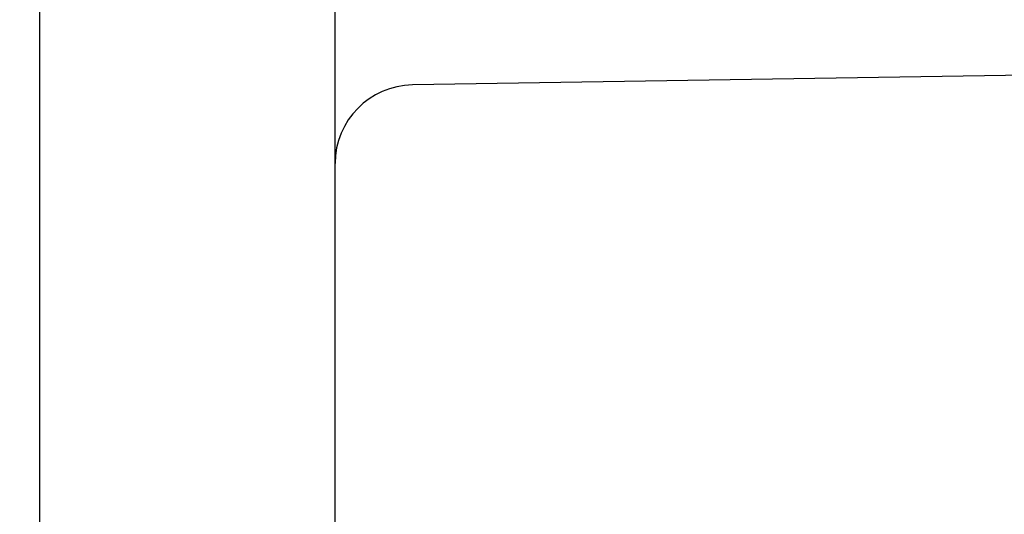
# Model space of a CAD drawing. Header units: millimetres. Extents: x 0 to 1300, y 0 to 891.
# Tile 22 of 141: x 550 to 575, y 291 to 303. Entities that reach past the tile are written whole.
import ezdxf

# ---------------------------------------------------------------- set-up
doc = ezdxf.new("R2010")
doc.units = ezdxf.units.MM
doc.header["$LTSCALE"] = 0.545669
doc.layers.add('NoLayerName_001', color=7, linetype='Continuous')

# ---------------------------------------------------------------- blocks, each defined once
blk = doc.blocks.new('DIM_0002')
at = {"color": 3, "linetype": 'Continuous', "lineweight": 13}
blk.add_arc((55.593, 56.597), 55.593, 345, 255, dxfattribs=at)

msp = doc.modelspace()

# ---------------------------------------------------------------- linework, layer by layer
at = {"layer": 'NoLayerName_001', "color": 7, "linetype": 'Continuous', "lineweight": 25}
for p, q in [((557.60164849, 255.32011692), (557.60164849, 339.77859568)), ((550.10164849, 278.42083634), (550.10164849, 306.49089514)), ((618.06965259, 302.38832441), (559.56965259, 301.45232441))]:
    msp.add_line(p, q, dxfattribs=at)
msp.add_arc((559.60164849, 299.45258036), 2, 90.916654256, 180, dxfattribs=at)

# ---------------------------------------------------------------- block references
at = {"layer": 'NoLayerName_001', "color": 3, "linetype": 'Continuous', "lineweight": 13}
msp.add_blockref('DIM_0002', (543.50842285, 221.82417297), dxfattribs=at)

doc.saveas('drawing.dxf')
